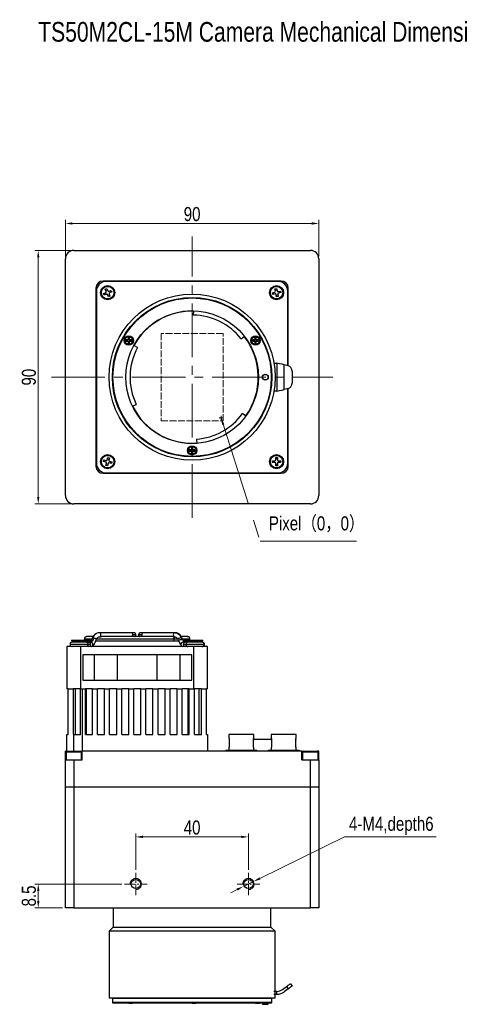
# Model space of a CAD drawing. Header units: millimetres. Extents: x 7401 to 7850, y 2911 to 3266.
# Tile 1 of 6: x 7401 to 7557, y 2917 to 3266. Entities that reach past the tile are written whole.
import ezdxf

# ---------------------------------------------------------------- set-up
doc = ezdxf.new("R2010")
doc.units = ezdxf.units.MM
for name, pattern in [('ACAD_ISO02W100', [15, 12, -3]), ('CENTER', [50.8, 31.75, -6.35, 6.35, -6.35]), ('CENTER2', [28.575, 19.05, -3.175, 3.175, -3.175])]:
    doc.linetypes.add(name, pattern=pattern)
for name, color, linetype, lineweight in [('粗实线', 7, 'Continuous', 30), ('细实线', 3, 'Continuous', 20), ('细点画线', 1, 'CENTER2', 20), ('细虚线', 2, 'ACAD_ISO02W100', 20)]:
    doc.layers.add(name, color=color, linetype=linetype, lineweight=lineweight)
doc.styles.add('iTek', font='txt', dxfattribs={"width": 0.8})
doc.dimstyles.new('iTek', dxfattribs={"dimtxt": 5, "dimasz": 2.5, "dimexe": 1.25, "dimexo": 1, "dimtad": 1, "dimtoh": 1, "dimdsep": 46, "dimtxsty": 'iTek', "dimcen": 2.5, "dimclrd": 256, "dimclre": 256, "dimclrt": 256, "dimazin": 2, "dimtfac": 1, "dimtmove": 0, "dimatfit": 3, "dimfxl": 1, "dimlwd": -1, "dimlwe": -1, "dimarcsym": 0})

# ---------------------------------------------------------------- blocks, each defined once
blk = doc.blocks.new('*D61')
at = {"layer": 'Defpoints', "color": 0, "linetype": 'CENTER'}
for p in [(7507.12, 3193.94), (7417.12, 3181.36), (7507.12, 3181.36)]:
    blk.add_point(p, dxfattribs=at)
at = {"layer": '细实线'}
for p, q in [((7417.12, 3182.36), (7417.12, 3195.19)), ((7419.62, 3193.94), (7504.62, 3193.94)), ((7507.12, 3182.36), (7507.12, 3195.19))]:
    blk.add_line(p, q, dxfattribs=at)
at = {"layer": '细实线', "linetype": 'CENTER'}
for points in [[(7419.62, 3194.35), (7419.62, 3193.52), (7417.12, 3193.94)], [(7504.62, 3194.35), (7504.62, 3193.52), (7507.12, 3193.94)]]:
    blk.add_solid(points, dxfattribs=at)
at = {"layer": '细实线', "linetype": 'CENTER', "insert": (7462.12, 3197.25), "char_height": 5, "attachment_point": 5, "style": 'iTek'}
blk.add_mtext('90', dxfattribs=at)
blk = doc.blocks.new('*D62')
at = {"layer": 'Defpoints', "color": 0, "linetype": 'CENTER'}
for p in [(7420.12, 3184.36), (7407.47, 3094.36), (7420.12, 3094.36)]:
    blk.add_point(p, dxfattribs=at)
at = {"layer": '细实线'}
for p, q in [((7419.12, 3184.36), (7406.22, 3184.36)), ((7407.47, 3181.86), (7407.47, 3096.86)), ((7419.12, 3094.36), (7406.22, 3094.36))]:
    blk.add_line(p, q, dxfattribs=at)
at = {"layer": '细实线', "linetype": 'CENTER'}
for points in [[(7407.06, 3181.86), (7407.89, 3181.86), (7407.47, 3184.36)], [(7407.06, 3096.86), (7407.89, 3096.86), (7407.47, 3094.36)]]:
    blk.add_solid(points, dxfattribs=at)
at = {"layer": '细实线', "linetype": 'CENTER', "insert": (7404.16, 3139.36), "char_height": 5, "attachment_point": 5, "rotation": 90, "style": 'iTek'}
blk.add_mtext('90', dxfattribs=at)
blk = doc.blocks.new('*D72')
at = {"layer": 'Defpoints', "color": 0, "linetype": 'CENTER'}
for p in [(7482.12, 2976.1), (7442.12, 2963.37), (7482.12, 2963.37)]:
    blk.add_point(p, dxfattribs=at)
at = {"layer": '细实线'}
for p, q in [((7442.12, 2964.37), (7442.12, 2977.35)), ((7444.62, 2976.1), (7479.62, 2976.1)), ((7482.12, 2964.37), (7482.12, 2977.35))]:
    blk.add_line(p, q, dxfattribs=at)
at = {"layer": '细实线', "linetype": 'CENTER'}
for points in [[(7444.62, 2976.52), (7444.62, 2975.69), (7442.12, 2976.1)], [(7479.62, 2976.52), (7479.62, 2975.69), (7482.12, 2976.1)]]:
    blk.add_solid(points, dxfattribs=at)
at = {"layer": '细实线', "linetype": 'CENTER', "insert": (7462.12, 2979.4), "char_height": 5, "attachment_point": 5, "style": 'iTek'}
blk.add_mtext('40', dxfattribs=at)
blk = doc.blocks.new('*D73')
at = {"layer": 'Defpoints', "color": 0, "linetype": 'CENTER'}
for p in [(7480.33, 2958.49), (7483.92, 2960.25)]:
    blk.add_point(p, dxfattribs=at)
at = {"layer": '细实线'}
for p, q in [((7516.25, 2976.1), (7486.16, 2961.35)), ((7548.86, 2976.1), (7516.25, 2976.1)), ((7480.33, 2958.49), (7483.92, 2960.25)), ((7478.08, 2957.39), (7475.84, 2956.29))]:
    blk.add_line(p, q, dxfattribs=at)
at = {"layer": '细实线', "linetype": 'CENTER'}
for points in [[(7485.98, 2961.72), (7486.35, 2960.98), (7483.92, 2960.25)], [(7477.9, 2957.76), (7478.27, 2957.01), (7480.33, 2958.49)]]:
    blk.add_solid(points, dxfattribs=at)
at = {"layer": '细实线', "linetype": 'CENTER', "insert": (7532.87, 2980.01), "char_height": 5, "attachment_point": 5, "style": 'iTek'}
blk.add_mtext('4-M4,depth6', dxfattribs=at)
blk = doc.blocks.new('*D74')
at = {"layer": 'Defpoints', "color": 0, "linetype": 'CENTER'}
for p in [(7438.12, 2959.37), (7407.47, 2950.87), (7417.12, 2950.87)]:
    blk.add_point(p, dxfattribs=at)
at = {"layer": '细实线'}
for p, q in [((7437.12, 2959.37), (7406.22, 2959.37)), ((7407.47, 2956.87), (7407.47, 2953.37)), ((7416.12, 2950.87), (7406.22, 2950.87))]:
    blk.add_line(p, q, dxfattribs=at)
at = {"layer": '细实线', "linetype": 'CENTER'}
for points in [[(7407.06, 2956.87), (7407.89, 2956.87), (7407.47, 2959.37)], [(7407.06, 2953.37), (7407.89, 2953.37), (7407.47, 2950.87)]]:
    blk.add_solid(points, dxfattribs=at)
at = {"layer": '细实线', "linetype": 'CENTER', "insert": (7404.16, 2955.12), "char_height": 5, "attachment_point": 5, "rotation": 90, "style": 'iTek'}
blk.add_mtext('8.5', dxfattribs=at)

msp = doc.modelspace()

# ---------------------------------------------------------------- linework, layer by layer
at = {"layer": '粗实线'}
for p, q in [((7420.123, 3184.358), (7504.123, 3184.358)), ((7417.123, 3097.358), (7417.123, 3181.358)), ((7507.123, 3181.358), (7507.123, 3097.358)), ((7493.773, 3173.508), (7430.473, 3173.508)), ((7492.623, 3173.358), (7431.623, 3173.358)), ((7427.973, 3171.008), (7427.973, 3107.708)), ((7428.123, 3169.858), (7428.123, 3108.858)), ((7430.673, 3169.063), (7431.466, 3169.396)), ((7430.898, 3168.528), (7430.673, 3169.063)), ((7431.691, 3168.861), (7430.898, 3168.528)), ((7431.297, 3168.696), (7431.073, 3169.231)), ((7431.293, 3170.582), (7431.828, 3170.807)), ((7431.626, 3169.789), (7431.293, 3170.582)), ((7431.461, 3170.183), (7431.996, 3170.407)), ((7431.828, 3170.807), (7432.161, 3170.014)), ((7432.417, 3167.908), (7432.084, 3168.701)), ((7432.784, 3168.532), (7432.249, 3168.308)), ((7432.952, 3168.133), (7432.417, 3167.908)), ((7432.554, 3169.854), (7433.347, 3170.187)), ((7432.619, 3168.926), (7432.952, 3168.133)), ((7433.572, 3169.652), (7432.779, 3169.319)), ((7432.948, 3170.019), (7433.172, 3169.484)), ((7433.347, 3170.187), (7433.572, 3169.652)), ((7490.644, 3169.341), (7491.485, 3169.519)), ((7490.764, 3168.774), (7490.644, 3169.341)), ((7491.605, 3168.952), (7490.764, 3168.774)), ((7491.188, 3168.863), (7491.068, 3169.431)), ((7491.539, 3170.716), (7492.106, 3170.836)), ((7491.717, 3169.875), (7491.539, 3170.716)), ((7491.628, 3170.292), (7492.196, 3170.412)), ((7492.139, 3167.879), (7491.961, 3168.72)), ((7492.617, 3168.423), (7492.049, 3168.303)), ((7492.106, 3170.836), (7492.284, 3169.995)), ((7492.706, 3167.999), (7492.139, 3167.879)), ((7492.528, 3168.84), (7492.706, 3167.999)), ((7492.64, 3169.763), (7493.481, 3169.941)), ((7493.601, 3169.374), (7492.76, 3169.196)), ((7493.057, 3169.852), (7493.178, 3169.284)), ((7493.481, 3169.941), (7493.601, 3169.374)), ((7496.123, 3143.462), (7496.123, 3169.858)), ((7496.273, 3143.428), (7496.273, 3171.008)), ((7462.574, 3162.853), (7462.123, 3162.858)), ((7462.575, 3162.918), (7462.546, 3161.418)), ((7439.356, 3152.608), (7438.606, 3152.608)), ((7438.606, 3152.608), (7438.606, 3152.108)), ((7438.606, 3152.608), (7438.694, 3152.519)), ((7438.606, 3152.108), (7438.694, 3152.196)), ((7438.606, 3152.108), (7439.356, 3152.108)), ((7439.444, 3152.519), (7438.694, 3152.519)), ((7438.694, 3152.519), (7438.694, 3152.196)), ((7438.694, 3152.196), (7439.444, 3152.196)), ((7439.856, 3153.358), (7439.356, 3153.358)), ((7439.356, 3153.358), (7439.356, 3152.608)), ((7439.356, 3153.358), (7439.444, 3153.269)), ((7439.356, 3152.608), (7439.444, 3152.519)), ((7439.444, 3152.196), (7439.356, 3152.108)), ((7439.356, 3152.108), (7439.356, 3151.358)), ((7439.356, 3151.358), (7439.444, 3151.446)), ((7439.356, 3151.358), (7439.856, 3151.358)), ((7439.444, 3153.269), (7439.444, 3152.519)), ((7439.768, 3153.269), (7439.444, 3153.269)), ((7439.444, 3152.196), (7439.444, 3151.446)), ((7439.444, 3151.446), (7439.768, 3151.446)), ((7439.856, 3153.358), (7439.768, 3153.269)), ((7439.768, 3152.519), (7439.768, 3153.269)), ((7439.856, 3152.608), (7439.768, 3152.519)), ((7440.518, 3152.519), (7439.768, 3152.519)), ((7439.856, 3152.108), (7439.768, 3152.196)), ((7439.768, 3152.196), (7440.518, 3152.196)), ((7439.768, 3151.446), (7439.768, 3152.196)), ((7439.856, 3151.358), (7439.768, 3151.446)), ((7439.856, 3152.608), (7439.856, 3153.358)), ((7440.606, 3152.608), (7439.856, 3152.608)), ((7439.856, 3151.358), (7439.856, 3152.108)), ((7439.856, 3152.108), (7440.606, 3152.108)), ((7440.606, 3152.608), (7440.518, 3152.519)), ((7440.518, 3152.196), (7440.518, 3152.519)), ((7440.606, 3152.108), (7440.518, 3152.196)), ((7440.606, 3152.108), (7440.606, 3152.608)), ((7442.731, 3149.886), (7441.413, 3150.602)), ((7479.494, 3152.963), (7480.692, 3153.866)), ((7484.389, 3152.608), (7483.639, 3152.608)), ((7483.639, 3152.608), (7483.639, 3152.108)), ((7483.639, 3152.608), (7483.727, 3152.519)), ((7483.639, 3152.108), (7483.727, 3152.196)), ((7483.639, 3152.108), (7484.389, 3152.108)), ((7484.477, 3152.519), (7483.727, 3152.519)), ((7483.727, 3152.519), (7483.727, 3152.196)), ((7483.727, 3152.196), (7484.477, 3152.196)), ((7484.889, 3153.358), (7484.389, 3153.358)), ((7484.389, 3153.358), (7484.389, 3152.608)), ((7484.389, 3153.358), (7484.477, 3153.269)), ((7484.389, 3152.608), (7484.477, 3152.519)), ((7484.477, 3152.196), (7484.389, 3152.108)), ((7484.389, 3152.108), (7484.389, 3151.358)), ((7484.389, 3151.358), (7484.477, 3151.446)), ((7484.389, 3151.358), (7484.889, 3151.358)), ((7484.477, 3153.269), (7484.477, 3152.519)), ((7484.801, 3153.269), (7484.477, 3153.269)), ((7484.477, 3152.196), (7484.477, 3151.446)), ((7484.477, 3151.446), (7484.801, 3151.446)), ((7484.889, 3153.358), (7484.801, 3153.269)), ((7484.801, 3152.519), (7484.801, 3153.269)), ((7484.889, 3152.608), (7484.801, 3152.519)), ((7485.551, 3152.519), (7484.801, 3152.519)), ((7484.889, 3152.108), (7484.801, 3152.196)), ((7484.801, 3152.196), (7485.551, 3152.196)), ((7484.801, 3151.446), (7484.801, 3152.196)), ((7484.889, 3151.358), (7484.801, 3151.446)), ((7484.889, 3152.608), (7484.889, 3153.358)), ((7485.639, 3152.608), (7484.889, 3152.608)), ((7484.889, 3151.358), (7484.889, 3152.108)), ((7484.889, 3152.108), (7485.639, 3152.108)), ((7485.639, 3152.608), (7485.551, 3152.519)), ((7485.551, 3152.196), (7485.551, 3152.519)), ((7485.639, 3152.108), (7485.551, 3152.196)), ((7485.639, 3152.108), (7485.639, 3152.608)), ((7491.199, 3144.34), (7491.623, 3144.358)), ((7491.623, 3144.358), (7492.208, 3144.358)), ((7492.208, 3144.358), (7492.208, 3134.358)), ((7496.282, 3143.426), (7494.877, 3143.747)), ((7494.877, 3134.968), (7494.877, 3143.747)), ((7497.603, 3141.44), (7497.603, 3137.275)), ((7491.623, 3134.358), (7491.199, 3134.375)), ((7492.208, 3134.358), (7491.623, 3134.358)), ((7496.282, 3135.289), (7494.877, 3134.968)), ((7496.123, 3108.858), (7496.123, 3135.253)), ((7496.273, 3107.708), (7496.273, 3135.287)), ((7440.942, 3129.027), (7442.291, 3129.685)), ((7481.187, 3125.506), (7479.989, 3126.409)), ((7463.662, 3117.346), (7463.766, 3115.85)), ((7461.873, 3113.608), (7461.123, 3113.608)), ((7461.123, 3113.608), (7461.123, 3113.108)), ((7461.123, 3113.608), (7461.211, 3113.519)), ((7461.123, 3113.108), (7461.211, 3113.196)), ((7461.123, 3113.108), (7461.873, 3113.108)), ((7461.961, 3113.519), (7461.211, 3113.519)), ((7461.211, 3113.519), (7461.211, 3113.196)), ((7461.211, 3113.196), (7461.961, 3113.196)), ((7462.373, 3114.358), (7461.873, 3114.358)), ((7461.873, 3114.358), (7461.873, 3113.608)), ((7461.873, 3114.358), (7461.961, 3114.269)), ((7461.873, 3113.608), (7461.961, 3113.519)), ((7461.961, 3113.196), (7461.873, 3113.108)), ((7461.873, 3113.108), (7461.873, 3112.358)), ((7461.873, 3112.358), (7461.961, 3112.446)), ((7461.873, 3112.358), (7462.373, 3112.358)), ((7462.284, 3114.269), (7461.961, 3114.269)), ((7461.961, 3114.269), (7461.961, 3113.519)), ((7461.961, 3113.196), (7461.961, 3112.446)), ((7461.961, 3112.446), (7462.284, 3112.446)), ((7462.373, 3114.358), (7462.284, 3114.269)), ((7462.284, 3113.519), (7462.284, 3114.269)), ((7462.373, 3113.608), (7462.284, 3113.519)), ((7463.034, 3113.519), (7462.284, 3113.519)), ((7462.373, 3113.108), (7462.284, 3113.196)), ((7462.284, 3113.196), (7463.034, 3113.196)), ((7462.284, 3112.446), (7462.284, 3113.196)), ((7462.373, 3112.358), (7462.284, 3112.446)), ((7462.373, 3113.608), (7462.373, 3114.358)), ((7463.123, 3113.608), (7462.373, 3113.608)), ((7462.373, 3112.358), (7462.373, 3113.108)), ((7462.373, 3113.108), (7463.123, 3113.108)), ((7463.123, 3113.608), (7463.034, 3113.519)), ((7463.034, 3113.196), (7463.034, 3113.519)), ((7463.123, 3113.108), (7463.034, 3113.196)), ((7463.123, 3113.108), (7463.123, 3113.608)), ((7430.646, 3109.429), (7430.786, 3109.991)), ((7431.48, 3109.22), (7430.646, 3109.429)), ((7430.786, 3109.991), (7431.621, 3109.782)), ((7431.066, 3109.323), (7431.206, 3109.886)), ((7431.489, 3108.021), (7431.698, 3108.856)), ((7431.985, 3110), (7432.194, 3110.835)), ((7432.26, 3108.715), (7432.051, 3107.88)), ((7432.088, 3110.414), (7432.651, 3110.274)), ((7432.194, 3110.835), (7432.756, 3110.694)), ((7432.756, 3110.694), (7432.547, 3109.859)), ((7433.459, 3108.724), (7432.624, 3108.933)), ((7432.765, 3109.495), (7433.6, 3109.286)), ((7433.179, 3109.392), (7433.039, 3108.829)), ((7433.6, 3109.286), (7433.459, 3108.724)), ((7490.67, 3109.08), (7490.675, 3109.66)), ((7491.53, 3109.073), (7490.67, 3109.08)), ((7490.675, 3109.66), (7491.535, 3109.653)), ((7491.103, 3109.076), (7491.108, 3109.656)), ((7491.82, 3107.91), (7491.827, 3108.77)), ((7491.838, 3109.95), (7491.845, 3110.81)), ((7491.841, 3110.377), (7492.421, 3110.372)), ((7491.845, 3110.81), (7492.425, 3110.805)), ((7492.407, 3108.765), (7492.4, 3107.905)), ((7492.425, 3110.805), (7492.418, 3109.945)), ((7493.57, 3109.055), (7492.71, 3109.062)), ((7492.715, 3109.642), (7493.575, 3109.635)), ((7493.142, 3109.639), (7493.137, 3109.059)), ((7493.575, 3109.635), (7493.57, 3109.055)), ((7430.473, 3105.208), (7493.773, 3105.208)), ((7432.051, 3107.88), (7431.489, 3108.021)), ((7432.157, 3108.301), (7431.594, 3108.441)), ((7431.623, 3105.358), (7492.623, 3105.358)), ((7492.4, 3107.905), (7491.82, 3107.91)), ((7492.404, 3108.338), (7491.824, 3108.343)), ((7504.123, 3094.358), (7420.123, 3094.358)), ((7419.273, 3046.018), (7419.273, 3045.818)), ((7419.273, 3046.018), (7421.297, 3046.018)), ((7419.273, 3045.818), (7419.873, 3045.218)), ((7419.273, 3045.818), (7421.297, 3045.818)), ((7421.297, 3046.018), (7425.973, 3046.018)), ((7421.297, 3045.818), (7425.973, 3045.818)), ((7423.873, 3046.468), (7426.507, 3046.468)), ((7426.874, 3047.218), (7424.623, 3047.218)), ((7425.373, 3045.218), (7425.973, 3045.818)), ((7426.007, 3045.618), (7425.515, 3045.36)), ((7425.873, 3045.718), (7426.21, 3045.718)), ((7425.973, 3045.818), (7425.973, 3046.018)), ((7427.901, 3045.718), (7427.686, 3045.248)), ((7427.791, 3045.701), (7427.944, 3045.718)), ((7427.854, 3045.718), (7455.3, 3045.718)), ((7428.182, 3046.468), (7455.829, 3046.468)), ((7440.493, 3048.618), (7429.159, 3048.618)), ((7429.159, 3047.118), (7429.58, 3047.118)), ((7455.039, 3047.218), (7430.109, 3047.218)), ((7440.509, 3048.618), (7440.493, 3048.618)), ((7442.13, 3047.868), (7441.021, 3047.868)), ((7444.203, 3047.868), (7443.115, 3047.868)), ((7455.982, 3048.618), (7444.736, 3048.618)), ((7455.3, 3045.718), (7457.288, 3045.718)), ((7455.565, 3047.118), (7455.982, 3047.118)), ((7455.829, 3046.468), (7456.959, 3046.468)), ((7456.358, 3048.58), (7455.883, 3048.605)), ((7456.086, 3048.618), (7455.982, 3048.618)), ((7456.086, 3048.618), (7456.184, 3048.605)), ((7458.667, 3046.182), (7458.488, 3046.647)), ((7458.532, 3046.656), (7458.505, 3046.702)), ((7458.615, 3046.468), (7461.373, 3046.468)), ((7459.73, 3045.36), (7459.238, 3045.618)), ((7459.273, 3046.018), (7459.273, 3045.818)), ((7459.273, 3046.018), (7460.741, 3046.018)), ((7459.273, 3045.818), (7459.873, 3045.218)), ((7459.273, 3045.818), (7460.741, 3045.818)), ((7459.273, 3045.718), (7459.373, 3045.718)), ((7460.741, 3046.018), (7465.973, 3046.018)), ((7460.741, 3045.818), (7465.973, 3045.818)), ((7465.373, 3045.218), (7465.973, 3045.818)), ((7465.973, 3045.818), (7465.973, 3046.018)), ((7417.623, 3043.718), (7417.623, 3028.718)), ((7422.623, 3043.718), (7417.623, 3043.718)), ((7425.136, 3044.468), (7418.745, 3044.468)), ((7424.608, 3045.218), (7419.495, 3045.218)), ((7422.623, 3028.718), (7422.623, 3043.718)), ((7462.623, 3043.718), (7422.623, 3043.718)), ((7426.189, 3045.218), (7425.39, 3045.218)), ((7426.189, 3045.218), (7426.33, 3045.203)), ((7426.246, 3043.72), (7426.189, 3043.718)), ((7459.694, 3045.218), (7458.879, 3045.218)), ((7466.345, 3044.468), (7459.933, 3044.468)), ((7465.595, 3045.218), (7460.467, 3045.218)), ((7462.623, 3043.718), (7462.623, 3028.718)), ((7467.623, 3043.718), (7462.623, 3043.718)), ((7467.623, 3028.718), (7467.623, 3043.718)), ((7461.966, 3040.718), (7423.279, 3040.718)), ((7423.279, 3040.718), (7423.279, 3031.718)), ((7427.357, 3040.718), (7427.357, 3031.718)), ((7435.672, 3031.718), (7435.672, 3040.718)), ((7449.573, 3040.718), (7449.573, 3031.718)), ((7457.888, 3031.718), (7457.888, 3040.718)), ((7461.966, 3031.718), (7461.966, 3040.718)), ((7423.279, 3031.718), (7461.966, 3031.718)), ((7418.123, 3028.718), (7417.623, 3028.718)), ((7418.123, 3012.518), (7418.123, 3028.718)), ((7418.123, 3028.718), (7419.923, 3028.718)), ((7422.423, 3028.718), (7419.923, 3028.718)), ((7419.923, 3028.718), (7419.923, 3012.518)), ((7420.623, 3028.718), (7420.623, 3012.518)), ((7422.423, 3012.518), (7422.423, 3028.718)), ((7422.423, 3028.718), (7423.123, 3028.718)), ((7423.123, 3028.718), (7424.223, 3028.718)), ((7423.123, 3028.718), (7423.123, 3006.518)), ((7426.723, 3028.718), (7424.223, 3028.718)), ((7424.223, 3012.518), (7424.223, 3028.718)), ((7424.623, 3012.518), (7424.623, 3028.718)), ((7426.723, 3012.518), (7426.723, 3028.718)), ((7426.723, 3028.718), (7428.523, 3028.718)), ((7431.023, 3028.718), (7428.523, 3028.718)), ((7428.523, 3012.518), (7428.523, 3028.718)), ((7429.223, 3028.718), (7429.223, 3028.714)), ((7431.023, 3012.518), (7431.023, 3028.718)), ((7431.023, 3028.718), (7432.823, 3028.718)), ((7435.323, 3028.718), (7432.823, 3028.718)), ((7432.823, 3012.518), (7432.823, 3028.718)), ((7435.323, 3012.518), (7435.323, 3028.718)), ((7435.323, 3028.718), (7437.123, 3028.718)), ((7439.623, 3028.718), (7437.123, 3028.718)), ((7437.123, 3012.518), (7437.123, 3028.718)), ((7439.623, 3012.518), (7439.623, 3028.718)), ((7439.623, 3028.718), (7441.423, 3028.718)), ((7443.923, 3028.718), (7441.423, 3028.718)), ((7441.423, 3012.518), (7441.423, 3028.718)), ((7443.923, 3012.518), (7443.923, 3028.718)), ((7443.923, 3028.718), (7445.723, 3028.718)), ((7448.223, 3028.718), (7445.723, 3028.718)), ((7445.723, 3012.518), (7445.723, 3028.718)), ((7448.223, 3012.518), (7448.223, 3028.718)), ((7448.223, 3028.718), (7450.023, 3028.718)), ((7452.523, 3028.718), (7450.023, 3028.718)), ((7450.023, 3012.518), (7450.023, 3028.718)), ((7452.523, 3012.518), (7452.523, 3028.718)), ((7452.523, 3028.718), (7454.323, 3028.718)), ((7456.823, 3028.718), (7454.323, 3028.718)), ((7454.323, 3012.518), (7454.323, 3028.718)), ((7456.823, 3012.518), (7456.823, 3028.718)), ((7456.823, 3028.718), (7458.623, 3028.718)), ((7461.123, 3028.718), (7458.623, 3028.718)), ((7458.623, 3012.518), (7458.623, 3028.718)), ((7460.623, 3028.718), (7460.623, 3012.518)), ((7461.123, 3012.518), (7461.123, 3028.718)), ((7461.123, 3028.718), (7462.923, 3028.718)), ((7465.423, 3028.718), (7462.923, 3028.718)), ((7462.923, 3012.518), (7462.923, 3028.718)), ((7464.623, 3012.518), (7464.623, 3028.718)), ((7465.423, 3012.518), (7465.423, 3028.718)), ((7465.423, 3028.718), (7467.223, 3028.718)), ((7467.623, 3028.718), (7467.223, 3028.718)), ((7467.223, 3012.518), (7467.223, 3028.718)), ((7417.623, 3006.518), (7417.623, 3012.518)), ((7417.623, 3012.518), (7418.123, 3012.518)), ((7419.923, 3012.518), (7420.123, 3012.518)), ((7420.123, 3012.518), (7422.423, 3012.518)), ((7420.123, 3006.518), (7420.123, 3012.518)), ((7424.223, 3012.518), (7426.723, 3012.518)), ((7428.523, 3012.518), (7431.023, 3012.518)), ((7432.823, 3012.518), (7435.323, 3012.518)), ((7437.123, 3012.518), (7439.623, 3012.518)), ((7441.423, 3012.518), (7443.923, 3012.518)), ((7445.723, 3012.518), (7448.223, 3012.518)), ((7450.023, 3012.518), (7452.523, 3012.518)), ((7454.323, 3012.518), (7456.823, 3012.518)), ((7458.623, 3012.518), (7461.123, 3012.518)), ((7462.923, 3012.518), (7465.423, 3012.518)), ((7467.223, 3012.518), (7467.623, 3012.518)), ((7467.623, 3012.518), (7467.623, 3006.518)), ((7475.198, 3012.418), (7475.198, 3011.018)), ((7484.048, 3012.418), (7475.198, 3012.418)), ((7475.198, 3011.018), (7475.262, 3011.018)), ((7475.262, 3011.018), (7475.262, 3007.918)), ((7483.983, 3007.918), (7483.983, 3011.018)), ((7483.983, 3011.018), (7484.048, 3011.018)), ((7483.983, 3010.818), (7490.262, 3010.818)), ((7484.048, 3011.018), (7484.048, 3012.418)), ((7490.198, 3012.418), (7490.198, 3011.018)), ((7499.048, 3012.418), (7490.198, 3012.418)), ((7490.198, 3011.018), (7490.262, 3011.018)), ((7490.262, 3011.018), (7490.262, 3007.918)), ((7498.983, 3011.018), (7499.048, 3011.018)), ((7498.983, 3007.918), (7498.983, 3011.018)), ((7499.048, 3011.018), (7499.048, 3012.418)), ((7475.198, 3007.918), (7475.198, 3006.918)), ((7475.262, 3007.918), (7475.198, 3007.918)), ((7484.048, 3007.918), (7483.983, 3007.918)), ((7484.048, 3006.918), (7484.048, 3007.918)), ((7490.198, 3007.918), (7490.198, 3006.918)), ((7490.262, 3007.918), (7490.198, 3007.918)), ((7499.048, 3007.918), (7498.983, 3007.918)), ((7499.048, 3006.918), (7499.048, 3007.918)), ((7417.623, 3006.518), (7417.123, 3006.518)), ((7417.123, 3003.518), (7417.123, 3006.518)), ((7417.373, 3006.143), (7417.373, 3003.518)), ((7422.873, 3006.143), (7417.373, 3006.143)), ((7417.748, 3006.518), (7422.498, 3006.518)), ((7422.873, 3003.518), (7422.873, 3006.143)), ((7423.123, 3003.518), (7423.123, 3006.518)), ((7501.123, 3006.518), (7423.123, 3006.518)), ((7474.123, 3006.918), (7474.123, 3006.518)), ((7474.123, 3006.918), (7485.123, 3006.918)), ((7485.123, 3006.518), (7485.123, 3006.918)), ((7489.123, 3006.918), (7489.123, 3006.518)), ((7489.123, 3006.918), (7500.123, 3006.918)), ((7500.123, 3006.518), (7500.123, 3006.918)), ((7501.123, 3003.518), (7501.123, 3006.518)), ((7501.123, 3006.518), (7501.748, 3006.518)), ((7501.373, 3006.143), (7501.373, 3003.518)), ((7506.873, 3006.143), (7501.373, 3006.143)), ((7501.748, 3006.518), (7506.498, 3006.518)), ((7507.123, 3006.518), (7506.498, 3006.518)), ((7506.873, 3003.518), (7506.873, 3006.143)), ((7507.123, 3003.518), (7507.123, 3006.518)), ((7417.123, 2993.718), (7417.123, 3003.518)), ((7417.123, 3003.518), (7420.123, 3003.518)), ((7420.123, 3003.518), (7420.123, 2993.718)), ((7420.123, 3003.518), (7423.123, 3003.518)), ((7501.123, 3003.518), (7504.123, 3003.518)), ((7504.123, 2993.718), (7504.123, 3003.518)), ((7504.123, 3003.518), (7507.123, 3003.518)), ((7507.123, 3003.518), (7507.123, 2993.718)), ((7420.123, 2993.718), (7417.123, 2993.718)), ((7417.123, 2950.868), (7417.123, 2993.718)), ((7504.123, 2993.718), (7420.123, 2993.718)), ((7420.123, 2993.718), (7420.123, 2950.868)), ((7507.123, 2993.718), (7504.123, 2993.718)), ((7504.123, 2950.868), (7504.123, 2993.718)), ((7507.123, 2993.718), (7507.123, 2950.868)), ((7420.123, 2950.868), (7417.123, 2950.868)), ((7420.123, 2950.868), (7504.123, 2950.868)), ((7434.123, 2950.868), (7434.123, 2944.068)), ((7490.123, 2944.068), (7490.123, 2950.868)), ((7507.123, 2950.868), (7504.123, 2950.868)), ((7434.123, 2944.068), (7432.623, 2942.568)), ((7432.623, 2942.568), (7432.623, 2918.858)), ((7462.123, 2942.568), (7432.623, 2942.568)), ((7434.123, 2944.068), (7462.123, 2944.068)), ((7462.123, 2944.068), (7490.123, 2944.068)), ((7491.623, 2942.568), (7462.123, 2942.568)), ((7491.623, 2942.568), (7490.123, 2944.068)), ((7491.623, 2921.248), (7491.623, 2942.568)), ((7497.01, 2923.938), (7497.603, 2923.133)), ((7491.623, 2921.248), (7491.199, 2921.248)), ((7491.199, 2920.248), (7491.623, 2920.248)), ((7492.208, 2921.248), (7491.623, 2921.248)), ((7491.623, 2920.248), (7491.623, 2921.248)), ((7491.623, 2918.858), (7491.623, 2920.248)), ((7491.623, 2920.248), (7492.208, 2920.248)), ((7492.208, 2920.248), (7492.208, 2921.248)), ((7494.284, 2921.93), (7495.689, 2922.965)), ((7496.282, 2922.16), (7494.877, 2921.125)), ((7495.689, 2922.965), (7496.282, 2922.16)), ((7462.123, 2918.858), (7432.623, 2918.858)), ((7433.998, 2918.858), (7433.798, 2918.658)), ((7433.798, 2918.658), (7433.798, 2917.268)), ((7490.448, 2918.658), (7433.798, 2918.658)), ((7433.798, 2917.268), (7433.998, 2917.068)), ((7490.448, 2917.268), (7433.798, 2917.268)), ((7490.248, 2917.068), (7433.998, 2917.068)), ((7491.623, 2918.858), (7462.123, 2918.858)), ((7487.123, 2917.068), (7487.123, 2916.648)), ((7487.123, 2916.648), (7489.123, 2916.648)), ((7489.123, 2916.648), (7489.123, 2917.068)), ((7490.448, 2918.658), (7490.248, 2918.858)), ((7490.248, 2917.068), (7490.448, 2917.268)), ((7490.448, 2917.268), (7490.448, 2918.658))]:
    msp.add_line(p, q, dxfattribs=at)
at = {"layer": '粗实线', "flags": 128}
for points in [[(7494.877, 3143.747), (7494.057, 3143.935), (7493.153, 3144.141), (7492.208, 3144.358)], [(7492.208, 3134.358), (7493.153, 3134.574), (7494.057, 3134.78), (7494.877, 3134.968)], [(7427.178, 3046.702), (7426.917, 3046.741), (7426.718, 3046.737), (7426.61, 3046.692), (7426.598, 3046.672)], [(7429.159, 3047.118), (7429.362, 3047.175), (7429.533, 3047.338), (7429.648, 3047.581), (7429.688, 3047.868), (7429.648, 3048.155), (7429.533, 3048.398), (7429.362, 3048.561), (7429.159, 3048.618)], [(7455.982, 3048.618), (7455.778, 3048.561), (7455.605, 3048.398), (7455.49, 3048.155), (7455.449, 3047.868), (7455.49, 3047.581), (7455.605, 3047.338), (7455.778, 3047.175), (7455.982, 3047.118)], [(7457.328, 3045.712), (7457.287, 3045.722), (7457.221, 3045.782), (7457.265, 3045.873), (7457.412, 3045.979), (7457.641, 3046.085), (7457.915, 3046.175), (7458.194, 3046.235), (7458.435, 3046.257)], [(7495.689, 2922.965), (7495.995, 2923.191), (7496.279, 2923.4), (7496.528, 2923.583), (7496.732, 2923.734), (7496.884, 2923.846), (7496.978, 2923.915), (7497.01, 2923.938)], [(7496.282, 2922.16), (7496.589, 2922.386), (7496.872, 2922.595), (7497.121, 2922.778), (7497.325, 2922.929), (7497.478, 2923.041), (7497.571, 2923.11), (7497.603, 2923.133)]]:
    msp.add_lwpolyline(points, dxfattribs=at)
at = {"layer": '粗实线'}
for centre, radius in [((7432.123, 3169.358), 2.5), ((7432.123, 3169.358), 2.2), ((7492.123, 3169.358), 2.5), ((7492.123, 3169.358), 2.2), ((7462.123, 3139.358), 29.5), ((7462.123, 3139.358), 28.325), ((7462.123, 3139.358), 28.125), ((7462.123, 3139.358), 23.565), ((7439.606, 3152.358), 1.65), ((7484.639, 3152.358), 1.65), ((7439.606, 3152.358), 1.459), ((7484.639, 3152.358), 1.459), ((7488.123, 3139.358), 1.05), ((7488.123, 3139.358), 1), ((7462.123, 3113.358), 1.65), ((7462.123, 3113.358), 1.459), ((7432.123, 3109.358), 2.5), ((7432.123, 3109.358), 2.2), ((7492.123, 3109.358), 2.5), ((7492.123, 3109.358), 2.2), ((7442.123, 2959.368), 1.65), ((7482.123, 2959.368), 1.65)]:
    msp.add_circle(centre, radius, dxfattribs=at)
for centre, radius, start, end in [((7420.123, 3181.358), 3, 90, 180), ((7504.123, 3181.358), 3, 0, 90), ((7430.473, 3171.008), 2.5, 90, 180), ((7431.623, 3169.858), 3.5, 90, 180), ((7492.623, 3169.858), 3.5, 0, 90), ((7493.773, 3171.008), 2.5, 0, 90), ((7431.35, 3169.673), 0.3, 292.80704, 22.80704), ((7431.807, 3168.585), 0.3, 22.80704, 112.80704), ((7432.438, 3170.13), 0.3, 202.80704, 292.80704), ((7432.895, 3169.042), 0.3, 112.80704, 202.80704), ((7491.423, 3169.813), 0.3, 281.94441, 11.94441), ((7491.667, 3168.658), 0.3, 11.94441, 101.94441), ((7492.578, 3170.057), 0.3, 191.94441, 281.94441), ((7492.822, 3168.902), 0.3, 101.94441, 191.94441), ((7462.123, 3139.358), 23.5, 90, 151.5), ((7462.123, 3139.358), 22.065, 38.06799, 88.9), ((7462.123, 3139.358), 23.5, 324.00277, 38.00277), ((7462.123, 3139.358), 22.065, 151.5, 206), ((7462.123, 3139.358), 23.5, 206, 274), ((7462.123, 3139.358), 22.065, 274, 324.06799), ((7431.623, 3108.858), 3.5, 180, 270), ((7431.407, 3108.929), 0.3, 345.93714, 75.93714), ((7431.694, 3110.073), 0.3, 255.93714, 345.93714), ((7432.551, 3108.642), 0.3, 75.93714, 165.93714), ((7432.838, 3109.786), 0.3, 165.93714, 255.93714), ((7491.527, 3108.773), 0.3, 359.49526, 89.49526), ((7491.538, 3109.953), 0.3, 269.49526, 359.49526), ((7492.707, 3108.762), 0.3, 89.49526, 179.49526), ((7492.718, 3109.942), 0.3, 179.49526, 269.49526), ((7492.623, 3108.858), 3.5, 270, 0), ((7430.473, 3107.708), 2.5, 180, 270), ((7493.773, 3107.708), 2.5, 270, 0), ((7420.123, 3097.358), 3, 180, 270), ((7504.123, 3097.358), 3, 270, 0), ((7427.144, 3045.569), 1.134, 37.71591, 88.28979), ((7440.359, 3047.962), 0.669, 351.88348, 78.43558), ((7440.191, 3047.827), 0.831, 312.85939, 2.82176), ((7444.867, 3047.961), 0.67, 101.28135, 187.98125), ((7445.03, 3047.828), 0.828, 177.21206, 227.41739), ((7458.148, 3045.302), 1.446, 75.70292, 137.44531), ((7425.378, 3044.453), 0.735, 270.44595, 1.17106), ((7425.381, 3044.485), 0.733, 358.65576, 89.31797), ((7426.164, 3044.469), 0.753, 276.20006, 77.26939), ((7426.36, 3044.442), 0.724, 270.47689, 335.88714), ((7458.892, 3044.48), 0.738, 90.98032, 180.94707), ((7458.892, 3044.456), 0.738, 179.05268, 269.0205), ((7459.705, 3044.482), 0.736, 90.39386, 181.10484), ((7459.703, 3044.452), 0.734, 178.73272, 269.36039), ((7475.823, 3010.518), 0.6, 159.22209, 200.77791), ((7483.423, 3010.518), 0.6, 339.22209, 20.77791), ((7490.823, 3010.518), 0.6, 159.22209, 200.77791), ((7498.423, 3010.518), 0.6, 339.22209, 20.77791), ((7417.748, 3006.143), 0.375, 90, 180), ((7422.498, 3006.143), 0.375, 0, 90), ((7501.748, 3006.143), 0.375, 90, 180), ((7506.498, 3006.143), 0.375, 0, 90), ((7492.208, 2924.748), 3.5, 270, 306.38435), ((7492.208, 2924.748), 4.5, 270, 306.38435)]:
    msp.add_arc(centre, radius, start, end, dxfattribs=at)
for centre, start_param, end_param in [((7495.993, 3141.44), 4.712389, 6.1026917), ((7495.993, 3137.275), 3.3220863, 4.712389)]:
    msp.add_ellipse(centre, major_axis=(0, 2.018), ratio=0.7977453, start_param=start_param, end_param=end_param, dxfattribs=at)
for points, knots in [([(7439.606, 3150.999), (7439.435, 3151.017), (7439.171, 3151.045), (7438.855, 3151.214), (7438.639, 3151.39), (7438.462, 3151.606), (7438.298, 3151.923), (7438.214, 3152.358), (7438.298, 3152.792), (7438.462, 3153.109), (7438.639, 3153.325), (7438.854, 3153.5), (7439.171, 3153.67), (7439.435, 3153.698), (7439.606, 3153.716)], [0, 0, 0, 0, 0.1197213, 0.1847976, 0.25, 0.3150761, 0.3802787, 0.5, 0.6197213, 0.6847976, 0.7499996, 0.8150761, 0.8802787, 1, 1, 1, 1]), ([(7439.606, 3153.716), (7439.777, 3153.698), (7440.04, 3153.67), (7440.357, 3153.501), (7440.573, 3153.325), (7440.75, 3153.109), (7440.914, 3152.792), (7440.997, 3152.358), (7440.914, 3151.923), (7440.75, 3151.606), (7440.573, 3151.39), (7440.357, 3151.215), (7440.041, 3151.045), (7439.777, 3151.017), (7439.606, 3150.999)], [0, 0, 0, 0, 0.1197213, 0.1847976, 0.2499999, 0.315076, 0.3802786, 0.5, 0.6197213, 0.6847976, 0.7500002, 0.8150761, 0.8802787, 1, 1, 1, 1]), ([(7484.639, 3150.999), (7484.468, 3151.017), (7484.205, 3151.045), (7483.888, 3151.214), (7483.672, 3151.39), (7483.495, 3151.606), (7483.332, 3151.923), (7483.248, 3152.358), (7483.331, 3152.792), (7483.495, 3153.109), (7483.672, 3153.325), (7483.888, 3153.5), (7484.204, 3153.67), (7484.468, 3153.698), (7484.639, 3153.716)], [0, 0, 0, 0, 0.1197213, 0.1847976, 0.2499996, 0.3150761, 0.3802787, 0.5, 0.6197214, 0.6847976, 0.75, 0.8150761, 0.8802787, 1, 1, 1, 1]), ([(7484.639, 3153.716), (7484.81, 3153.698), (7485.074, 3153.67), (7485.39, 3153.501), (7485.606, 3153.325), (7485.783, 3153.109), (7485.947, 3152.792), (7486.031, 3152.358), (7485.947, 3151.923), (7485.783, 3151.606), (7485.606, 3151.39), (7485.391, 3151.215), (7485.074, 3151.045), (7484.81, 3151.017), (7484.639, 3150.999)], [0, 0, 0, 0, 0.1197213, 0.1847976, 0.2500002, 0.3150761, 0.3802787, 0.5, 0.6197213, 0.6847975, 0.7499999, 0.8150761, 0.8802787, 1, 1, 1, 1]), ([(7462.123, 3111.999), (7461.952, 3112.017), (7461.688, 3112.045), (7461.371, 3112.214), (7461.155, 3112.39), (7460.979, 3112.606), (7460.815, 3112.923), (7460.731, 3113.358), (7460.815, 3113.792), (7460.979, 3114.109), (7461.155, 3114.325), (7461.371, 3114.5), (7461.688, 3114.67), (7461.952, 3114.698), (7462.123, 3114.716)], [0, 0, 0, 0, 0.1197215, 0.1847977, 0.25, 0.3150764, 0.3802786, 0.5000001, 0.6197216, 0.6847977, 0.75, 0.8150762, 0.8802785, 1, 1, 1, 1]), ([(7462.123, 3114.716), (7462.293, 3114.698), (7462.557, 3114.67), (7462.874, 3114.501), (7463.09, 3114.325), (7463.266, 3114.109), (7463.43, 3113.792), (7463.514, 3113.358), (7463.43, 3112.923), (7463.266, 3112.606), (7463.09, 3112.39), (7462.874, 3112.215), (7462.557, 3112.045), (7462.293, 3112.017), (7462.123, 3111.999)], [0, 0, 0, 0, 0.1197215, 0.1847977, 0.2499999, 0.3150762, 0.3802784, 0.4999999, 0.6197214, 0.6847977, 0.7499999, 0.8150762, 0.8802785, 1, 1, 1, 1]), ([(7423.876, 3046.543), (7423.876, 3046.441), (7423.875, 3046.249), (7423.984, 3046.092), (7424.036, 3046.018)], [0, 0, 0, 0, 0.52961, 1, 1, 1, 1]), ([(7424.623, 3047.218), (7424.523, 3047.206), (7424.314, 3047.182), (7424.05, 3046.986), (7423.881, 3046.704), (7423.878, 3046.493), (7423.876, 3046.393)], [0, 0, 0, 0, 0.2387689, 0.4999982, 0.7612277, 1, 1, 1, 1]), ([(7426.1, 3045.718), (7426.069, 3045.683), (7425.917, 3045.51), (7425.695, 3045.428), (7425.517, 3045.363)], [0, 0, 0, 0, 0.2011543, 1, 1, 1, 1]), ([(7426.598, 3046.67), (7426.553, 3046.52), (7426.465, 3046.225), (7426.33, 3045.857), (7426.207, 3045.57), (7426.096, 3045.325), (7426.014, 3045.217), (7426.051, 3045.217), (7426.053, 3045.217)], [0, 0, 0, 0, 0.1873143, 0.3695245, 0.5428121, 0.7043605, 0.9862894, 1, 1, 1, 1]), ([(7426.245, 3043.72), (7426.397, 3043.752), (7426.745, 3043.825), (7427.193, 3044.289), (7427.597, 3044.953), (7427.797, 3045.559), (7427.875, 3045.797)], [0, 0, 0, 0, 0.2090967, 0.4770925, 0.7947632, 1, 1, 1, 1]), ([(7427.178, 3046.702), (7427.115, 3046.497), (7426.984, 3046.076), (7426.754, 3045.59), (7426.524, 3045.263), (7426.394, 3045.223), (7426.33, 3045.203)], [0, 0, 0, 0, 0.2438528, 0.4999993, 0.756147, 1, 1, 1, 1]), ([(7428.78, 3048.58), (7428.483, 3048.493), (7427.907, 3048.325), (7427.217, 3047.701), (7426.728, 3046.974), (7426.545, 3046.434), (7426.46, 3046.183)], [0, 0, 0, 0, 0.28296727, 0.55032459, 0.79089944, 1, 1, 1, 1]), ([(7429.159, 3048.618), (7428.901, 3048.587), (7428.371, 3048.525), (7427.649, 3048.01), (7427.129, 3047.391), (7426.944, 3046.897), (7426.886, 3046.74)], [0, 0, 0, 0, 0.2794656, 0.571805, 0.8641428, 1, 1, 1, 1]), ([(7427.686, 3045.248), (7427.692, 3045.255), (7427.811, 3045.38), (7427.861, 3045.554), (7427.908, 3045.718)], [0, 0, 0, 0, 0.0545795, 1, 1, 1, 1]), ([(7427.903, 3045.774), (7427.959, 3045.94), (7428.082, 3046.301), (7428.387, 3046.747), (7428.796, 3047.085), (7429.101, 3047.115), (7429.257, 3047.131)], [0, 0, 0, 0, 0.203755, 0.4450426, 0.7154889, 1, 1, 1, 1]), ([(7430.139, 3047.214), (7430.127, 3047.216), (7430.091, 3047.221), (7430.001, 3047.208), (7429.884, 3047.179), (7429.763, 3047.145), (7429.658, 3047.122), (7429.603, 3047.119), (7429.58, 3047.118)], [0, 0, 0, 0, 0.0905329, 0.2821686, 0.4764496, 0.6673645, 0.8546411, 1, 1, 1, 1]), ([(7441.38, 3048.618), (7441.367, 3048.618), (7441.341, 3048.618), (7441.147, 3048.618), (7440.87, 3048.618), (7440.616, 3048.618), (7440.493, 3048.618)], [0, 0, 0, 0, 0.2627184, 0.5199772, 0.7669677, 1, 1, 1, 1]), ([(7442.13, 3047.868), (7442.12, 3047.964), (7442.104, 3048.111), (7442.008, 3048.287), (7441.91, 3048.407), (7441.789, 3048.502), (7441.616, 3048.593), (7441.473, 3048.608), (7441.38, 3048.618)], [0, 0, 0, 0, 0.2433514, 0.3733858, 0.5054046, 0.6366368, 0.7643964, 1, 1, 1, 1]), ([(7441.748, 3047.218), (7441.761, 3047.224), (7441.819, 3047.253), (7441.909, 3047.331), (7442.008, 3047.449), (7442.104, 3047.625), (7442.12, 3047.772), (7442.13, 3047.868)], [0, 0, 0, 0, 0.0531089, 0.248293, 0.444647, 0.6380496, 1, 1, 1, 1]), ([(7443.865, 3048.618), (7443.772, 3048.608), (7443.629, 3048.593), (7443.456, 3048.502), (7443.335, 3048.407), (7443.237, 3048.287), (7443.141, 3048.111), (7443.125, 3047.964), (7443.115, 3047.868)], [0, 0, 0, 0, 0.235605, 0.3633646, 0.4945954, 0.6266151, 0.7566487, 1, 1, 1, 1]), ([(7443.115, 3047.868), (7443.126, 3047.772), (7443.141, 3047.625), (7443.237, 3047.449), (7443.336, 3047.331), (7443.426, 3047.253), (7443.484, 3047.224), (7443.497, 3047.218)], [0, 0, 0, 0, 0.3619509, 0.5553527, 0.7517085, 0.946891, 1, 1, 1, 1]), ([(7444.736, 3048.618), (7444.614, 3048.618), (7444.362, 3048.618), (7444.089, 3048.618), (7443.9, 3048.618), (7443.878, 3048.618), (7443.866, 3048.618)], [0, 0, 0, 0, 0.2341825, 0.4823919, 0.7409209, 1, 1, 1, 1]), ([(7455.565, 3047.118), (7455.533, 3047.12), (7455.47, 3047.124), (7455.353, 3047.153), (7455.233, 3047.186), (7455.121, 3047.212), (7455.034, 3047.222), (7455.001, 3047.214), (7454.989, 3047.212)], [0, 0, 0, 0, 0.1812268, 0.3625119, 0.5421981, 0.7219247, 0.905499, 1, 1, 1, 1]), ([(7455.28, 3045.724), (7455.287, 3045.722), (7455.362, 3045.698), (7455.519, 3045.768), (7455.696, 3045.938), (7455.809, 3046.196), (7455.823, 3046.379), (7455.829, 3046.468)], [0, 0, 0, 0, 0.0250295, 0.2724496, 0.543142, 0.7794685, 1, 1, 1, 1]), ([(7455.829, 3046.468), (7455.823, 3046.556), (7455.809, 3046.739), (7455.709, 3046.972), (7455.61, 3047.073), (7455.565, 3047.118)], [0, 0, 0, 0, 0.33840821, 0.70106404, 1, 1, 1, 1]), ([(7455.883, 3047.131), (7456.035, 3047.116), (7456.332, 3047.088), (7456.735, 3046.758), (7457.042, 3046.312), (7457.165, 3045.945), (7457.223, 3045.776)], [0, 0, 0, 0, 0.2796817, 0.5482929, 0.7912979, 1, 1, 1, 1]), ([(7458.305, 3047.218), (7458.196, 3047.393), (7457.894, 3047.883), (7457.163, 3048.441), (7456.518, 3048.549), (7456.183, 3048.605)], [0, 0, 0, 0, 0.211163, 0.5899148, 1, 1, 1, 1]), ([(7456.319, 3048.548), (7456.461, 3048.527), (7456.87, 3048.468), (7457.483, 3048.009), (7458.085, 3047.254), (7458.32, 3046.584), (7458.435, 3046.257)], [0, 0, 0, 0, 0.1520734, 0.4389267, 0.7257789, 1, 1, 1, 1]), ([(7458.453, 3046.738), (7458.429, 3046.804), (7458.3, 3047.156), (7457.894, 3047.711), (7457.218, 3048.331), (7456.649, 3048.496), (7456.358, 3048.58)], [0, 0, 0, 0, 0.0662058, 0.3544774, 0.6701211, 1, 1, 1, 1]), ([(7457.268, 3045.872), (7457.346, 3045.662), (7457.529, 3045.17), (7457.919, 3044.824), (7458.142, 3044.626)], [0, 0, 0, 0, 0.4271558, 1, 1, 1, 1]), ([(7461.369, 3046.393), (7461.367, 3046.493), (7461.364, 3046.704), (7461.193, 3046.986), (7460.938, 3047.181), (7460.067, 3047.283), (7460.798, 3047.191), (7460.256, 3047.225), (7459.923, 3047.216), (7459.329, 3047.218), (7458.748, 3047.218), (7458.344, 3047.218), (7458.222, 3047.218)], [0, 0, 0, 0, 0.0279066, 0.0584377, 0.0889689, 0.1168753, 0.2793613, 0.4418472, 0.6043332, 0.7668192, 0.9293052, 1, 1, 1, 1]), ([(7458.505, 3046.702), (7458.584, 3046.499), (7458.745, 3046.08), (7459.183, 3045.605), (7459.559, 3045.438), (7459.728, 3045.363)], [0, 0, 0, 0, 0.3443362, 0.7060322, 1, 1, 1, 1]), ([(7459.238, 3045.618), (7459.077, 3045.764), (7458.76, 3046.051), (7458.607, 3046.456), (7458.532, 3046.654)], [0, 0, 0, 0, 0.5102949, 1, 1, 1, 1]), ([(7461.209, 3046.018), (7461.261, 3046.092), (7461.37, 3046.249), (7461.369, 3046.441), (7461.369, 3046.543)], [0, 0, 0, 0, 0.4703902, 1, 1, 1, 1]), ([(7419.495, 3045.218), (7419.395, 3045.206), (7419.186, 3045.182), (7418.922, 3044.986), (7418.754, 3044.704), (7418.75, 3044.493), (7418.749, 3044.393)], [0, 0, 0, 0, 0.238772, 0.5000049, 0.7612332, 1, 1, 1, 1]), ([(7418.749, 3044.543), (7418.75, 3044.442), (7418.754, 3044.232), (7418.922, 3043.95), (7419.186, 3043.754), (7419.395, 3043.73), (7419.495, 3043.718)], [0, 0, 0, 0, 0.2387722, 0.4999998, 0.7612286, 1, 1, 1, 1]), ([(7425.136, 3044.468), (7425.13, 3044.379), (7425.116, 3044.196), (7425.003, 3043.938), (7424.826, 3043.768), (7424.67, 3043.698), (7424.596, 3043.721), (7424.589, 3043.723)], [0, 0, 0, 0, 0.2211512, 0.4581471, 0.7296085, 0.9777303, 1, 1, 1, 1]), ([(7424.603, 3045.217), (7424.605, 3045.217), (7424.675, 3045.238), (7424.826, 3045.166), (7425.003, 3044.998), (7425.116, 3044.74), (7425.13, 3044.556), (7425.136, 3044.468)], [0, 0, 0, 0, 0.00591742, 0.2581878, 0.53419177, 0.77514484, 1, 1, 1, 1]), ([(7425.39, 3045.218), (7425.303, 3045.218), (7425.131, 3045.218), (7424.782, 3045.218), (7424.608, 3045.218)], [0, 0, 0, 0, 0.49999905, 1, 1, 1, 1]), ([(7426.113, 3044.468), (7425.99, 3044.468), (7425.769, 3044.468), (7425.329, 3044.468), (7425.136, 3044.468)], [0, 0, 0, 0, 0.5599985, 1, 1, 1, 1]), ([(7457.548, 3045.273), (7457.553, 3045.263), (7457.674, 3044.993), (7457.912, 3044.806), (7458.142, 3044.626)], [0, 0, 0, 0, 0.03559277, 1, 1, 1, 1]), ([(7457.555, 3045.253), (7457.559, 3045.241), (7457.682, 3044.886), (7457.901, 3044.485), (7458.153, 3044.245), (7458.225, 3044.176)], [0, 0, 0, 0, 0.0241056, 0.7184911, 1, 1, 1, 1]), ([(7459.933, 3044.468), (7459.693, 3044.468), (7459.264, 3044.468), (7459.059, 3044.468), (7458.969, 3044.468)], [0, 0, 0, 0, 0.5600008, 1, 1, 1, 1]), ([(7460.465, 3045.218), (7460.293, 3045.218), (7459.947, 3045.218), (7459.778, 3045.218), (7459.694, 3045.218)], [0, 0, 0, 0, 0.4999989, 1, 1, 1, 1]), ([(7460.482, 3045.213), (7460.476, 3045.215), (7460.402, 3045.238), (7460.246, 3045.167), (7460.067, 3044.997), (7459.953, 3044.74), (7459.94, 3044.556), (7459.933, 3044.468)], [0, 0, 0, 0, 0.019427, 0.2682713, 0.5405212, 0.7782008, 1, 1, 1, 1]), ([(7459.933, 3044.468), (7459.94, 3044.379), (7459.953, 3044.196), (7460.067, 3043.938), (7460.245, 3043.769), (7460.399, 3043.698), (7460.471, 3043.719), (7460.473, 3043.72)], [0, 0, 0, 0, 0.2240457, 0.4641447, 0.7391562, 0.9905279, 1, 1, 1, 1]), ([(7466.497, 3044.393), (7466.495, 3044.493), (7466.493, 3044.704), (7466.316, 3044.987), (7466.084, 3045.179), (7465.667, 3045.228), (7465.764, 3045.215), (7465.69, 3045.219), (7465.643, 3045.218), (7465.603, 3045.218), (7465.595, 3045.218)], [0, 0, 0, 0, 0.1342128, 0.2810521, 0.4278931, 0.5621083, 0.6957504, 0.8293928, 0.9630352, 1, 1, 1, 1]), ([(7466.341, 3044.393), (7466.34, 3044.493), (7466.336, 3044.704), (7466.168, 3044.986), (7465.904, 3045.182), (7465.695, 3045.206), (7465.595, 3045.218)], [0, 0, 0, 0, 0.2387668, 0.4999963, 0.761229, 1, 1, 1, 1]), ([(7465.595, 3043.718), (7465.695, 3043.73), (7465.904, 3043.754), (7466.168, 3043.95), (7466.336, 3044.232), (7466.34, 3044.442), (7466.341, 3044.543)], [0, 0, 0, 0, 0.2387704, 0.499999, 0.7612278, 1, 1, 1, 1]), ([(7465.75, 3043.718), (7465.85, 3043.73), (7466.059, 3043.754), (7466.323, 3043.95), (7466.491, 3044.232), (7466.495, 3044.442), (7466.497, 3044.543)], [0, 0, 0, 0, 0.2387704, 0.499999, 0.7612278, 1, 1, 1, 1]), ([(7439.606, 2917.068), (7439.777, 2917.068), (7440.04, 2917.068), (7440.357, 2917.068), (7440.573, 2917.068), (7440.749, 2917.068), (7440.918, 2917.068), (7440.946, 2917.068), (7440.964, 2917.068)], [0, 0, 0, 0, 0.2394427, 0.3695952, 0.4999999, 0.6301521, 0.7605573, 1, 1, 1, 1]), ([(7462.123, 2917.068), (7462.293, 2917.068), (7462.557, 2917.068), (7462.874, 2917.068), (7463.09, 2917.068), (7463.265, 2917.068), (7463.435, 2917.068), (7463.463, 2917.068), (7463.481, 2917.068)], [0, 0, 0, 0, 0.239443, 0.3695953, 0.4999998, 0.6301526, 0.7605569, 1, 1, 1, 1]), ([(7484.639, 2917.068), (7484.81, 2917.068), (7485.074, 2917.068), (7485.39, 2917.068), (7485.606, 2917.068), (7485.782, 2917.068), (7485.951, 2917.068), (7485.98, 2917.068), (7485.998, 2917.068)], [0, 0, 0, 0, 0.2394427, 0.3695952, 0.5000005, 0.6301522, 0.7605573, 1, 1, 1, 1])]:
    msp.add_open_spline(points, degree=3, knots=knots, dxfattribs=at)
at = {"layer": '细实线', "linetype": 'CENTER'}
for p, q in [((7471.753, 3124.897), (7473.066, 3124.897)), ((7472.409, 3125.575), (7472.409, 3124.22))]:
    msp.add_line(p, q, dxfattribs=at)
for centre in [(7442.123, 2959.368), (7482.123, 2959.368)]:
    msp.add_arc(centre, 2, 270, 180, dxfattribs=at)
at = {"layer": '细点画线'}
for p, q in [((7462.123, 3089.358), (7462.123, 3189.358)), ((7412.123, 3139.358), (7512.123, 3139.358))]:
    msp.add_line(p, q, dxfattribs=at)
at = {"layer": '细点画线', "ltscale": 0.2}
for p, q in [((7442.123, 2955.368), (7442.123, 2963.368)), ((7482.123, 2955.368), (7482.123, 2963.368)), ((7438.123, 2959.368), (7446.123, 2959.368)), ((7478.123, 2959.368), (7486.123, 2959.368))]:
    msp.add_line(p, q, dxfattribs=at)
at = {"layer": '细虚线', "ltscale": 0.2}
for p, q in [((7451.123, 3154.858), (7451.123, 3123.858)), ((7473.123, 3154.858), (7451.123, 3154.858)), ((7473.123, 3123.858), (7473.123, 3154.858)), ((7451.123, 3123.858), (7473.123, 3123.858))]:
    msp.add_line(p, q, dxfattribs=at)

# ---------------------------------------------------------------- texts
at = {"layer": '细实线', "linetype": 'CENTER', "insert": (7407.472, 3265.493), "char_height": 7, "width": 248.93938, "attachment_point": 1, "style": 'iTek'}
msp.add_mtext('{\\C0;TS50M2CL-15M Camera Mechanical Dimensions(in mm)}', dxfattribs=at)
at = {"layer": '细实线', "linetype": 'CENTER', "insert": (7489.38, 3089.947), "char_height": 5, "attachment_point": 1, "style": 'iTek'}
msp.add_mtext('Pixel{\\fSimSun|b0|i0|c134|p2;（}0{\\fSimSun|b0|i0|c134|p2;，}0{\\fSimSun|b0|i0|c134|p2;）}', dxfattribs=at)

# ---------------------------------------------------------------- dimensions: what is measured, and where the dimension line sits
at = {"layer": '细实线', "color": 1, "linetype": 'CENTER'}
for base, p1, p2, picture, middle in [((7507.123, 3193.937), (7417.123, 3181.358), (7507.123, 3181.358), '*D61', (7462.123, 3197.252)), ((7482.123, 2976.105), (7442.123, 2963.368), (7482.123, 2963.368), '*D72', (7462.123, 2979.399))]:
    dim = msp.add_linear_dim(base=base, p1=p1, p2=p2, dimstyle='iTek', dxfattribs=at)
    dim.commit()
    dim.dimension.update_dxf_attribs({"geometry": picture, "text_midpoint": middle})
dim = msp.add_linear_dim(base=(7407.472, 3094.358), p1=(7420.123, 3184.358), p2=(7420.123, 3094.358), angle=90, dimstyle='iTek', dxfattribs=at)
dim.commit()
dim.dimension.update_dxf_attribs({"geometry": '*D62', "text_midpoint": (7404.157, 3139.358)})
dim = msp.add_diameter_dim_2p(p1=(7480.327, 2958.487), p2=(7483.918, 2960.249), dimstyle='iTek', override={"dimpost": '4-M<>,depth6'}, dxfattribs=at)
dim.commit()
dim.dimension.update_dxf_attribs({"geometry": '*D73', "text_midpoint": (7532.867, 2976.105), "dimtype": 163})
dim = msp.add_linear_dim(base=(7407.472, 2950.868), p1=(7438.123, 2959.368), p2=(7417.123, 2950.868), angle=90, dimstyle='iTek', dxfattribs=at)
dim.commit()
dim.dimension.update_dxf_attribs({"geometry": '*D74', "text_midpoint": (7407.472, 2955.118), "dimtype": 160})

# ---------------------------------------------------------------- leaders
at = {"layer": '细实线', "color": 1, "linetype": 'CENTER', "annotation_type": 0, "has_hookline": 1, "hookline_direction": 0, "text_width": 31.557}
msp.add_leader([(7472.409, 3124.897), (7486.255, 3081.067), (7488.755, 3081.067)], dimstyle='iTek', override={"dimgap": 0.625, "dimtad": 1}, dxfattribs=at)

doc.saveas('drawing.dxf')
